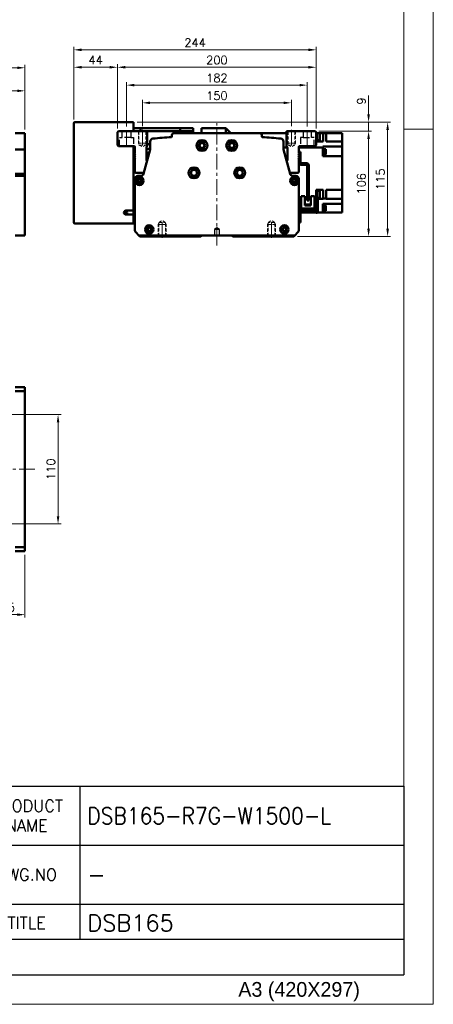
# Model space of a CAD drawing. Header units: millimetres. Extents: x 46891 to 51038, y 6223 to 10291.
# Tile 7 of 8: x 50622 to 51038, y 8529 to 9520. Entities that reach past the tile are written whole.
import ezdxf

# ---------------------------------------------------------------- set-up
doc = ezdxf.new("R2010")
doc.units = ezdxf.units.MM
doc.header["$LTSCALE"] = 0.5
for name, pattern in [('CENTER', [50.8, 31.75, -6.35, 6.35, -6.35]), ('HIDDEN', [9.525, 6.35, -3.175]), ('HIDDENX2', [19.05, 12.7, -6.35])]:
    doc.linetypes.add(name, pattern=pattern)
doc.layers.get('0').update_dxf_attribs({"lineweight": 20})
doc.layers.add('1', color=1, linetype='CENTER', lineweight=13)
doc.layers.add('외형선(ISO)', color=7, linetype='Continuous', lineweight=50)
doc.layers.add('2', color=2, linetype='HIDDENX2')
doc.layers.add('3', color=3, linetype='Continuous')
doc.styles.add('ACISOGDT', font='amgdt.shx')
doc.styles.add('DSR TEXT', font='romans.shx', dxfattribs={"bigfont": 'whgtxt.shx'})
doc.styles.get("Standard").update_dxf_attribs({"font": 'romans.shx', "bigfont": 'whgtxt.shx'})
doc.dimstyles.new('DSR', dxfattribs={"dimscale": 2, "dimtxt": 3, "dimasz": 3, "dimexe": 0.5, "dimexo": 0.5, "dimgap": 0.5, "dimtad": 1, "dimdsep": 46, "dimtxsty": 'Standard', "dimcen": 2.5, "dimclrd": 4, "dimclre": 4, "dimclrt": 2, "dimadec": 0, "dimazin": 2, "dimtfac": 1, "dimtmove": 0, "dimatfit": 3, "dimfxl": 0, "dimlwd": -1, "dimlwe": -1, "dimarcsym": 0})

# ---------------------------------------------------------------- blocks, each defined once
blk = doc.blocks.new('A$C13F00394')
at = {"layer": '3'}
for p, q in [((0, 32), (202.32, 32)), ((147.32, 32), (147.32, 6)), ((202.32, 32), (202.32, 0)), ((97.32, 22), (202.32, 22)), ((129.32, 12), (202.32, 12)), ((202.32, 6), (129.32, 6)), ((0, 0), (202.32, 0))]:
    blk.add_line(p, q, dxfattribs=at)
at = {"color": 7, "char_height": 2, "attachment_point": 5, "style": 'DSR TEXT'}
for s, insert in [('PRODUCT\\PNAME', (138.32, 27)), ('DWG.NO', (138.32, 17)), ('TITLE', (138.32, 8.83))]:
    blk.add_mtext(s, dxfattribs=dict(at, insert=insert))
blk = doc.blocks.new('A$C1C1952E1')
at = {"color": 1}
blk.add_lwpolyline([(0, 0), (420, 0), (420, 297), (0, 297)], close=True, dxfattribs=at)
at = {"color": 3}
blk.add_lwpolyline([(5, 5), (415, 5), (415, 292), (5, 292)], close=True, dxfattribs=at)
at = {"color": 7, "style": 'ACISOGDT'}
blk.add_text('A3 (420X297)', height=2.5, dxfattribs=at).set_placement((386.91, 1.28))
blk = doc.blocks.new('*D79')
at = {"color": 1, "linetype": 'ByBlock'}
for p, q in [((50462.09, 9421.41), (50462.09, 9451.32)), ((50469.89, 9448.32), (50619.29, 9448.32)), ((50627.09, 9409.41), (50627.09, 9451.32))]:
    blk.add_line(p, q, dxfattribs=at)
at = {"color": 1}
for points in [[(50469.89, 9449.62), (50469.89, 9447.02), (50462.09, 9448.32)], [(50619.29, 9449.62), (50619.29, 9447.02), (50627.09, 9448.32)]]:
    blk.add_solid(points, dxfattribs=at)
at = {"layer": 'Defpoints', "color": 0}
for p in [(50627.09, 9448.32), (50462.09, 9417.81), (50627.09, 9405.81)]:
    blk.add_point(p, dxfattribs=at)
at = {"color": 3, "insert": (50544.59, 9455.52), "char_height": 8.4, "attachment_point": 5, "style": 'DSR TEXT'}
blk.add_mtext('165', dxfattribs=at)
blk = doc.blocks.new('*D80')
at = {"color": 1, "linetype": 'ByBlock'}
for p, q in [((48757.09, 9409.41), (48757.09, 9474.57)), ((50627.09, 9409.41), (50627.09, 9474.57)), ((50619.29, 9471.57), (48764.89, 9471.57))]:
    blk.add_line(p, q, dxfattribs=at)
at = {"color": 1}
for points in [[(48764.89, 9472.87), (48764.89, 9470.27), (48757.09, 9471.57)], [(50619.29, 9472.87), (50619.29, 9470.27), (50627.09, 9471.57)]]:
    blk.add_solid(points, dxfattribs=at)
at = {"layer": 'Defpoints', "color": 0}
for p in [(48757.09, 9471.57), (48757.09, 9405.81), (50627.09, 9405.81)]:
    blk.add_point(p, dxfattribs=at)
at = {"color": 3, "insert": (49692.09, 9478.77), "char_height": 8.4, "attachment_point": 5, "style": 'DSR TEXT'}
blk.add_mtext('1870', dxfattribs=at)
blk = doc.blocks.new('A$C1E181772')
at = {"layer": '외형선(ISO)'}
for p, q in [((17.4, 71), (17.4, 59.6)), ((19, 71), (17.4, 71)), ((11.1, 59.6), (16.9, 59.6)), ((17.4, 59.6), (18.94, 59.6)), ((9, 22), (9, 57.5)), ((10.6, 57.5), (10.6, 22)), ((16.9, 58), (11.1, 58)), ((1.6, 25), (0, 25)), ((0, 22), (0, 25)), ((0, 22), (0, 12)), ((1.6, 25), (1.6, 22)), ((1.6, 12.1), (1.6, 22)), ((3.3, 26.5), (3.3, 14.1)), ((7, 26.5), (3.3, 26.5)), ((7, 17.1), (7, 26.5)), ((10.6, 22), (9, 22)), ((16.7, 26.5), (13, 26.5)), ((13, 26.5), (13, 17.1)), ((16.7, 14.1), (16.7, 26.5)), ((2, 10), (16.9, 10)), ((17, 11.6), (2.1, 11.6)), ((3.3, 11.6), (3.3, 14.1)), ((5.3, 14.1), (3.3, 14.1)), ((14.7, 14.1), (5.3, 14.1)), ((7, 18.1), (13, 18.1)), ((13, 17.8), (7, 17.8)), ((7, 17.1), (13, 17.1)), ((16.7, 14.1), (14.7, 14.1)), ((16.7, 14.1), (16.7, 11.6)), ((17.4, 9.5), (17.4, 3)), ((17.4, 0), (17.4, 3)), ((17.4, 0), (19, 0))]:
    blk.add_line(p, q, dxfattribs=at)
for centre, radius, start, end in [((11.1, 57.5), 2.1, 90, 180), ((16.9, 60.1), 0.5, 270, 0), ((16.9, 60.1), 2.1, 270, 346.22585), ((11.1, 57.5), 0.5, 90, 180), ((2, 12), 2, 179.99989, 269.99989), ((2.1, 12.1), 0.5, 179.99989, 269.99989), ((16.9, 9.5), 0.5, 359.99989, 89.99989), ((17, 9.6), 2, 0.24541, 89.99989)]:
    blk.add_arc(centre, radius, start, end, dxfattribs=at)
blk = doc.blocks.new('*D83')
at = {"color": 1, "linetype": 'ByBlock'}
for p, q in [((50745.24, 9412.85), (50745.24, 9439.25)), ((50887.44, 9436.25), (50753.04, 9436.25)), ((50895.24, 9412.85), (50895.24, 9439.25))]:
    blk.add_line(p, q, dxfattribs=at)
at = {"color": 1}
for points in [[(50753.04, 9437.55), (50753.04, 9434.95), (50745.24, 9436.25)], [(50887.44, 9437.55), (50887.44, 9434.95), (50895.24, 9436.25)]]:
    blk.add_solid(points, dxfattribs=at)
at = {"layer": 'Defpoints', "color": 0}
for p in [(50745.24, 9436.25), (50745.24, 9409.25), (50895.24, 9409.25)]:
    blk.add_point(p, dxfattribs=at)
at = {"color": 3, "insert": (50820.24, 9443.45), "char_height": 8.4, "attachment_point": 5, "style": 'DSR TEXT'}
blk.add_mtext('150', dxfattribs=at)
blk = doc.blocks.new('*D84')
at = {"color": 1, "linetype": 'ByBlock'}
for p, q in [((50729.24, 9412.41), (50729.24, 9457.07)), ((50903.44, 9454.07), (50737.04, 9454.07)), ((50911.24, 9412.41), (50911.24, 9457.07))]:
    blk.add_line(p, q, dxfattribs=at)
at = {"color": 1}
for points in [[(50737.04, 9455.37), (50737.04, 9452.77), (50729.24, 9454.07)], [(50903.44, 9455.37), (50903.44, 9452.77), (50911.24, 9454.07)]]:
    blk.add_solid(points, dxfattribs=at)
at = {"layer": 'Defpoints', "color": 0}
for p in [(50729.24, 9454.07), (50729.24, 9408.81), (50911.24, 9408.81)]:
    blk.add_point(p, dxfattribs=at)
at = {"color": 3, "insert": (50820.24, 9461.27), "char_height": 8.4, "attachment_point": 5, "style": 'DSR TEXT'}
blk.add_mtext('182', dxfattribs=at)
blk = doc.blocks.new('*D85')
at = {"color": 1, "linetype": 'ByBlock'}
for p, q in [((50720.24, 9410.41), (50720.24, 9475.08)), ((50920.24, 9410.41), (50920.24, 9475.08)), ((50912.44, 9472.08), (50728.04, 9472.08))]:
    blk.add_line(p, q, dxfattribs=at)
at = {"color": 1}
for points in [[(50728.04, 9473.38), (50728.04, 9470.78), (50720.24, 9472.08)], [(50912.44, 9473.38), (50912.44, 9470.78), (50920.24, 9472.08)]]:
    blk.add_solid(points, dxfattribs=at)
at = {"layer": 'Defpoints', "color": 0}
for p in [(50720.24, 9472.08), (50720.24, 9406.81), (50920.24, 9406.81)]:
    blk.add_point(p, dxfattribs=at)
at = {"color": 3, "insert": (50820.24, 9479.28), "char_height": 8.4, "attachment_point": 5, "style": 'DSR TEXT'}
blk.add_mtext('200', dxfattribs=at)
blk = doc.blocks.new('*D86')
at = {"color": 1, "linetype": 'ByBlock'}
for p, q in [((50676.24, 9419.41), (50676.24, 9475.08)), ((50720.24, 9410.41), (50720.24, 9475.08)), ((50712.44, 9472.08), (50684.04, 9472.08))]:
    blk.add_line(p, q, dxfattribs=at)
at = {"color": 1}
for points in [[(50684.04, 9473.38), (50684.04, 9470.78), (50676.24, 9472.08)], [(50712.44, 9473.38), (50712.44, 9470.78), (50720.24, 9472.08)]]:
    blk.add_solid(points, dxfattribs=at)
at = {"layer": 'Defpoints', "color": 0}
for p in [(50676.24, 9472.08), (50676.24, 9415.81), (50720.24, 9406.81)]:
    blk.add_point(p, dxfattribs=at)
at = {"color": 3, "insert": (50698.24, 9479.28), "char_height": 8.4, "attachment_point": 5, "style": 'DSR TEXT'}
blk.add_mtext('44', dxfattribs=at)
blk = doc.blocks.new('*D87')
at = {"color": 1, "linetype": 'ByBlock'}
for p, q in [((50676.24, 9419.41), (50676.24, 9492.61)), ((50684.04, 9489.61), (50912.44, 9489.61)), ((50920.24, 9410.41), (50920.24, 9492.61))]:
    blk.add_line(p, q, dxfattribs=at)
at = {"color": 1}
for points in [[(50684.04, 9490.91), (50684.04, 9488.31), (50676.24, 9489.61)], [(50912.44, 9490.91), (50912.44, 9488.31), (50920.24, 9489.61)]]:
    blk.add_solid(points, dxfattribs=at)
at = {"layer": 'Defpoints', "color": 0}
for p in [(50920.24, 9489.61), (50676.24, 9415.81), (50920.24, 9406.81)]:
    blk.add_point(p, dxfattribs=at)
at = {"color": 3, "insert": (50798.24, 9496.81), "char_height": 8.4, "attachment_point": 5, "style": 'DSR TEXT'}
blk.add_mtext('244', dxfattribs=at)
blk = doc.blocks.new('*D88')
at = {"color": 1, "linetype": 'ByBlock'}
for p, q in [((50922.84, 9407.81), (50975.91, 9407.81)), ((50972.91, 9400.01), (50972.91, 9309.61)), ((50901.34, 9301.81), (50975.91, 9301.81))]:
    blk.add_line(p, q, dxfattribs=at)
at = {"color": 1}
for points in [[(50971.61, 9400.01), (50974.21, 9400.01), (50972.91, 9407.81)], [(50971.61, 9309.61), (50974.21, 9309.61), (50972.91, 9301.81)]]:
    blk.add_solid(points, dxfattribs=at)
at = {"layer": 'Defpoints', "color": 0}
for p in [(50919.24, 9407.81), (50897.74, 9301.81), (50972.91, 9301.81)]:
    blk.add_point(p, dxfattribs=at)
at = {"color": 3, "insert": (50965.71, 9354.81), "char_height": 8.4, "attachment_point": 5, "rotation": 90, "style": 'DSR TEXT'}
blk.add_mtext('106', dxfattribs=at)
blk = doc.blocks.new('*D89')
at = {"color": 1, "linetype": 'ByBlock'}
for p, q in [((50972.91, 9424.61), (50972.91, 9443.61)), ((50739.84, 9416.81), (50975.91, 9416.81)), ((50972.91, 9407.81), (50972.91, 9416.81)), ((50922.84, 9407.81), (50975.91, 9407.81)), ((50972.91, 9400.01), (50972.91, 9392.21))]:
    blk.add_line(p, q, dxfattribs=at)
at = {"color": 1}
for points in [[(50971.61, 9424.61), (50974.21, 9424.61), (50972.91, 9416.81)], [(50971.61, 9400.01), (50974.21, 9400.01), (50972.91, 9407.81)]]:
    blk.add_solid(points, dxfattribs=at)
at = {"layer": 'Defpoints', "color": 0}
for p in [(50736.24, 9416.81), (50972.91, 9416.81), (50919.24, 9407.81)]:
    blk.add_point(p, dxfattribs=at)
at = {"color": 3, "insert": (50965.71, 9438.01), "char_height": 8.4, "attachment_point": 5, "rotation": 90, "style": 'DSR TEXT'}
blk.add_mtext('9', dxfattribs=at)
blk = doc.blocks.new('*D90')
at = {"color": 1, "linetype": 'ByBlock'}
for p, q in [((50739.84, 9416.81), (50995.1, 9416.81)), ((50992.1, 9409.01), (50992.1, 9309.61)), ((50901.34, 9301.81), (50995.1, 9301.81))]:
    blk.add_line(p, q, dxfattribs=at)
at = {"color": 1}
for points in [[(50990.8, 9409.01), (50993.4, 9409.01), (50992.1, 9416.81)], [(50990.8, 9309.61), (50993.4, 9309.61), (50992.1, 9301.81)]]:
    blk.add_solid(points, dxfattribs=at)
at = {"layer": 'Defpoints', "color": 0}
for p in [(50736.24, 9416.81), (50897.74, 9301.81), (50992.1, 9301.81)]:
    blk.add_point(p, dxfattribs=at)
at = {"color": 3, "insert": (50984.9, 9359.31), "char_height": 8.4, "attachment_point": 5, "rotation": 90, "style": 'DSR TEXT'}
blk.add_mtext('115', dxfattribs=at)
blk = doc.blocks.new('*D93')
at = {"color": 1, "linetype": 'ByBlock'}
for p, q in [((50592.09, 9002.81), (50592.09, 8918.15)), ((50627.09, 8981.36), (50627.09, 8918.15)), ((50599.89, 8921.15), (50619.29, 8921.15))]:
    blk.add_line(p, q, dxfattribs=at)
at = {"color": 1}
for points in [[(50599.89, 8922.45), (50599.89, 8919.85), (50592.09, 8921.15)], [(50619.29, 8922.45), (50619.29, 8919.85), (50627.09, 8921.15)]]:
    blk.add_solid(points, dxfattribs=at)
at = {"layer": 'Defpoints', "color": 0}
for p in [(50592.09, 9006.41), (50627.09, 8984.96), (50627.09, 8921.15)]:
    blk.add_point(p, dxfattribs=at)
at = {"color": 3, "insert": (50609.59, 8928.35), "char_height": 8.4, "attachment_point": 5, "style": 'DSR TEXT'}
blk.add_mtext('35', dxfattribs=at)
blk = doc.blocks.new('*D96')
at = {"color": 1, "linetype": 'ByBlock'}
for p, q in [((50601.74, 9122.46), (50663.37, 9122.46)), ((50660.37, 9020.26), (50660.37, 9114.66)), ((50601.74, 9012.46), (50663.37, 9012.46))]:
    blk.add_line(p, q, dxfattribs=at)
at = {"color": 1}
for points in [[(50659.07, 9114.66), (50661.67, 9114.66), (50660.37, 9122.46)], [(50659.07, 9020.26), (50661.67, 9020.26), (50660.37, 9012.46)]]:
    blk.add_solid(points, dxfattribs=at)
at = {"layer": 'Defpoints', "color": 0}
for p in [(50598.14, 9122.46), (50660.37, 9122.46), (50598.14, 9012.46)]:
    blk.add_point(p, dxfattribs=at)
at = {"color": 3, "insert": (50653.17, 9067.46), "char_height": 8.4, "attachment_point": 5, "rotation": 90, "style": 'DSR TEXT'}
blk.add_mtext('110', dxfattribs=at)

msp = doc.modelspace()

# ---------------------------------------------------------------- linework, layer by layer
at = {"color": 2, "linetype": 'HIDDEN'}
for p, q in [((50741.23598, 9407.81317), (50741.23598, 9395.81317)), ((50741.83598, 9407.21317), (50741.23598, 9407.81317)), ((50741.83598, 9407.21317), (50748.63598, 9407.21317)), ((50741.83598, 9407.21317), (50741.83598, 9393.81317)), ((50748.63598, 9407.21317), (50749.23598, 9407.81317)), ((50748.63598, 9407.21317), (50748.63598, 9393.81317)), ((50749.23598, 9407.81317), (50749.23598, 9395.81317)), ((50891.23598, 9407.81317), (50891.23598, 9395.81317)), ((50891.83598, 9407.21317), (50891.23598, 9407.81317)), ((50891.83598, 9407.21317), (50898.63598, 9407.21317)), ((50891.83598, 9407.21317), (50891.83598, 9393.81317)), ((50898.63598, 9407.21317), (50899.23598, 9407.81317)), ((50898.63598, 9407.21317), (50898.63598, 9393.81317)), ((50899.23598, 9407.81317), (50899.23598, 9395.81317)), ((50741.23598, 9395.81317), (50749.23598, 9395.81317)), ((50741.23598, 9395.81317), (50741.83598, 9394.77393)), ((50749.23598, 9395.81317), (50748.63598, 9394.77393)), ((50891.23598, 9395.81317), (50899.23598, 9395.81317)), ((50891.23598, 9395.81317), (50891.83598, 9394.77393)), ((50899.23598, 9395.81317), (50898.63598, 9394.77393)), ((50741.83598, 9393.81317), (50748.63598, 9393.81317)), ((50741.83598, 9393.81317), (50745.23598, 9391.85017)), ((50748.63598, 9393.81317), (50745.23598, 9391.85017)), ((50891.83598, 9393.81317), (50898.63598, 9393.81317)), ((50891.83598, 9393.81317), (50895.23598, 9391.85017)), ((50898.63598, 9393.81317), (50895.23598, 9391.85017)), ((50761.83598, 9315.81317), (50765.23598, 9317.77616)), ((50761.83598, 9315.81317), (50768.63598, 9315.81317)), ((50761.83598, 9302.41317), (50761.83598, 9315.81317)), ((50768.63598, 9315.81317), (50765.23598, 9317.77616)), ((50768.63598, 9302.41317), (50768.63598, 9315.81317)), ((50871.83598, 9315.81317), (50875.23598, 9317.77616)), ((50878.63598, 9315.81317), (50871.83598, 9315.81317)), ((50871.83598, 9302.41317), (50871.83598, 9315.81317)), ((50878.63598, 9315.81317), (50875.23598, 9317.77616)), ((50878.63598, 9302.41317), (50878.63598, 9315.81317)), ((50761.23598, 9313.81317), (50761.83598, 9314.8524)), ((50761.23598, 9313.81317), (50769.23598, 9313.81317)), ((50761.23598, 9301.81317), (50761.23598, 9313.81317)), ((50769.23598, 9313.81317), (50768.63598, 9314.8524)), ((50769.23598, 9301.81317), (50769.23598, 9313.81317)), ((50871.23598, 9313.81317), (50871.83598, 9314.8524)), ((50879.23598, 9313.81317), (50871.23598, 9313.81317)), ((50871.23598, 9301.81317), (50871.23598, 9313.81317)), ((50879.23598, 9313.81317), (50878.63598, 9314.8524)), ((50879.23598, 9301.81317), (50879.23598, 9313.81317)), ((50761.83598, 9302.41317), (50761.23598, 9301.81317)), ((50761.83598, 9302.41317), (50768.63598, 9302.41317)), ((50768.63598, 9302.41317), (50769.23598, 9301.81317)), ((50871.83598, 9302.41317), (50871.23598, 9301.81317)), ((50878.63598, 9302.41317), (50871.83598, 9302.41317)), ((50878.63598, 9302.41317), (50879.23598, 9301.81317))]:
    msp.add_line(p, q, dxfattribs=at)
at = {"color": 1, "linetype": 'CENTER'}
for p, q in [((50745.23598, 9409.24871), (50745.23598, 9390.68401)), ((50895.23598, 9409.24871), (50895.23598, 9390.68401)), ((50765.23598, 9300.37762), (50765.23598, 9318.94232)), ((50875.23598, 9300.37762), (50875.23598, 9318.94232))]:
    msp.add_line(p, q, dxfattribs=at)
at = {"color": 1}
msp.add_line((51038.06932, 9409.88267), (51008.40982, 9409.88267), dxfattribs=at)
at = {"layer": '1'}
for p, q in [((50820.23598, 9292.81317), (50820.23598, 9415.81317)), ((50729.23598, 9391.81317), (50729.23598, 9408.81317)), ((50911.23598, 9391.81317), (50911.23598, 9408.81317)), ((50637.08964, 9067.45785), (48747.08964, 9067.45785))]:
    msp.add_line(p, q, dxfattribs=at)
at = {"layer": '2'}
for p, q in [((50724.98598, 9401.31317), (50724.98598, 9407.81317)), ((50733.48598, 9407.81317), (50733.48598, 9401.31317)), ((50906.98598, 9407.81317), (50906.98598, 9401.31317)), ((50915.48598, 9401.31317), (50915.48598, 9407.81317)), ((50722.23598, 9401.31317), (50724.98598, 9401.31317)), ((50722.23598, 9392.81317), (50722.23598, 9401.31317)), ((50733.48598, 9401.31317), (50724.98598, 9401.31317)), ((50733.48598, 9401.31317), (50736.23598, 9401.31317)), ((50736.23598, 9401.31317), (50736.23598, 9392.81317)), ((50906.98598, 9401.31317), (50904.23598, 9401.31317)), ((50904.23598, 9401.31317), (50904.23598, 9392.81317)), ((50906.98598, 9401.31317), (50915.48598, 9401.31317)), ((50918.23598, 9401.31317), (50915.48598, 9401.31317)), ((50918.23598, 9392.81317), (50918.23598, 9401.31317)), ((50820.23598, 9310.31532), (50817.73598, 9308.81317)), ((50817.73598, 9308.81317), (50817.73598, 9302.81316)), ((50822.73598, 9308.81317), (50817.73598, 9308.81317)), ((50822.73598, 9308.81317), (50820.23598, 9310.31532)), ((50822.73598, 9302.81316), (50822.73598, 9308.81317))]:
    msp.add_line(p, q, dxfattribs=at)
at = {"layer": '3'}
for p in [(51008.40982, 8748.47582), (49808.28287, 8558.65502)]:
    msp.add_line(p, (51008.40982, 8558.65502), dxfattribs=at)
at = {"layer": '외형선(ISO)'}
for p, q in [((50676.23598, 9315.81317), (50676.23598, 9415.81317)), ((50677.23598, 9416.81317), (50736.23598, 9416.81317)), ((50736.23598, 9415.81317), (50736.23598, 9416.81317)), ((50736.23598, 9407.81317), (50736.23598, 9415.81317)), ((50617.08964, 9405.81317), (50627.08964, 9405.81317)), ((50627.08964, 9403.81317), (50627.08964, 9405.81317)), ((50720.23598, 9406.81317), (50721.23598, 9407.81317)), ((50720.23598, 9393.81317), (50720.23598, 9406.81317)), ((50721.23598, 9407.81317), (50750.23598, 9407.81317)), ((50736.23598, 9410.81317), (50743.23598, 9410.81317)), ((50743.23598, 9410.81317), (50743.23598, 9407.81317)), ((50783.23598, 9410.81317), (50743.23598, 9410.81317)), ((50743.23598, 9407.86538), (50783.23598, 9407.86538)), ((50750.23598, 9407.81317), (50750.23598, 9393.1377)), ((50777.00857, 9405.81317), (50863.46339, 9405.81317)), ((50783.23598, 9407.86538), (50783.23598, 9410.81317)), ((50783.23598, 9410.81317), (50783.23598, 9407.86538)), ((50783.23598, 9410.81317), (50796.23598, 9410.81317)), ((50783.23598, 9405.81317), (50783.23598, 9407.86538)), ((50783.23598, 9405.81317), (50783.23598, 9407.86538)), ((50783.23598, 9407.86538), (50796.23598, 9407.86538)), ((50796.23598, 9410.81317), (50796.23598, 9407.86538)), ((50796.23598, 9407.86538), (50796.23598, 9405.81317)), ((50804.78598, 9410.81317), (50804.78598, 9405.81317)), ((50804.78598, 9410.81317), (50829.23598, 9410.81317)), ((50829.23598, 9405.81317), (50829.23598, 9410.81317)), ((50834.23598, 9405.81317), (50829.23598, 9410.81317)), ((50890.23598, 9405.81317), (50863.46339, 9405.81317)), ((50890.23598, 9393.1377), (50890.23598, 9407.81317)), ((50890.23598, 9407.81317), (50919.23598, 9407.81317)), ((50919.23598, 9407.81317), (50920.23598, 9406.81317)), ((50920.23598, 9406.81317), (50920.23598, 9393.81317)), ((50920.23598, 9406.03306), (50921.23598, 9406.03306)), ((50921.23598, 9398.43306), (50921.23598, 9406.03306)), ((50922.23598, 9405.81317), (50921.23598, 9405.81317)), ((50921.23598, 9405.73306), (50923.83598, 9405.73306)), ((50922.23598, 9405.81317), (50927.23598, 9405.81317)), ((50922.23598, 9405.81317), (50922.23598, 9405.73306)), ((50923.83598, 9398.73306), (50923.83598, 9405.73306)), ((50927.23598, 9405.81317), (50930.23598, 9405.81317)), ((50927.23598, 9405.81317), (50927.23598, 9397.41317)), ((50946.23598, 9405.81317), (50930.23598, 9405.81317)), ((50930.23598, 9397.41317), (50930.23598, 9405.81317)), ((50946.23598, 9401.41317), (50946.23598, 9405.81317)), ((50627.08964, 9403.81317), (50627.08964, 9402.30045)), ((50627.08964, 9402.30045), (50627.08964, 9401.80147)), ((50627.08964, 9400.26088), (50627.08964, 9401.80147)), ((50627.08964, 9397.27629), (50627.08964, 9400.26088)), ((50627.08964, 9397.27629), (50627.08964, 9389.49884)), ((50750.23598, 9394.66817), (50753.23598, 9394.66817)), ((50753.23598, 9389.49884), (50753.23598, 9397.27629)), ((50775.00857, 9402.30045), (50775.00857, 9403.81317)), ((50865.46339, 9403.81317), (50865.46339, 9402.30045)), ((50887.23598, 9397.27629), (50887.23598, 9389.49884)), ((50920.23598, 9398.43306), (50921.23598, 9398.43306)), ((50922.23598, 9397.3741), (50920.23598, 9397.3741)), ((50921.23598, 9398.73306), (50923.83598, 9398.73306)), ((50922.23598, 9397.41317), (50922.23598, 9398.73306)), ((50922.23598, 9397.41317), (50922.23598, 9397.3741)), ((50922.23598, 9397.41317), (50927.23598, 9397.41317)), ((50930.23598, 9397.41317), (50946.23598, 9397.41317)), ((50946.23598, 9401.41317), (50946.23598, 9397.41317)), ((50946.23598, 9397.25701), (50946.23598, 9397.41317)), ((50946.23598, 9397.25701), (50946.23598, 9392.18028)), ((50617.08964, 9389.13986), (50627.08964, 9389.13986)), ((50627.08964, 9389.49884), (50627.08964, 9389.13986)), ((50627.08964, 9389.13986), (50627.08964, 9364.73623)), ((50721.23598, 9392.81317), (50720.23598, 9393.81317)), ((50736.73598, 9392.81317), (50721.23598, 9392.81317)), ((50736.23598, 9327.81317), (50736.23598, 9392.81317)), ((50737.73598, 9385.31317), (50737.73598, 9391.81317)), ((50738.23598, 9384.81317), (50737.73598, 9385.31317)), ((50737.73598, 9384.31317), (50738.23598, 9384.81317)), ((50737.73598, 9383.31317), (50737.73598, 9384.31317)), ((50746.47562, 9364.73623), (50753.16933, 9389.13986)), ((50749.23598, 9390.1377), (50749.23598, 9378.81317)), ((50753.23598, 9389.81317), (50749.23598, 9389.81317)), ((50749.23598, 9385.81317), (50752.25684, 9385.81317)), ((50887.23598, 9391.47935), (50891.05261, 9391.47935)), ((50887.30263, 9389.13986), (50893.99634, 9364.73623)), ((50891.23598, 9378.81317), (50891.23598, 9390.1377)), ((50902.73598, 9385.31317), (50902.23598, 9384.81317)), ((50902.23598, 9384.81317), (50902.73598, 9384.31317)), ((50902.73598, 9391.81317), (50902.73598, 9385.31317)), ((50902.73598, 9391.47935), (50926.73598, 9391.47935)), ((50902.73598, 9384.31317), (50902.73598, 9383.31317)), ((50919.23598, 9392.81317), (50903.73598, 9392.81317)), ((50920.23598, 9393.81317), (50919.23598, 9392.81317)), ((50926.73598, 9392.18028), (50946.23598, 9392.18028)), ((50926.73598, 9392.18028), (50926.73598, 9392.14583)), ((50926.73598, 9391.47935), (50926.73598, 9392.14583)), ((50926.73598, 9391.47935), (50926.73598, 9382.51317)), ((50927.23598, 9390.01174), (50926.73598, 9390.01174)), ((50927.23598, 9384.01174), (50927.23598, 9390.01174)), ((50927.93598, 9389.96174), (50927.23598, 9389.96174)), ((50927.93598, 9384.06174), (50927.93598, 9389.96174)), ((50929.93598, 9389.76174), (50927.93598, 9389.76174)), ((50929.93598, 9384.26174), (50927.93598, 9384.26174)), ((50929.93598, 9384.26174), (50929.93598, 9389.76174)), ((50946.23598, 9387.01317), (50946.23598, 9392.18028)), ((50946.23598, 9387.01317), (50946.23598, 9382.51317)), ((50738.23598, 9382.81317), (50737.73598, 9383.31317)), ((50737.73598, 9382.31317), (50738.23598, 9382.81317)), ((50737.73598, 9381.31317), (50737.73598, 9382.31317)), ((50738.23598, 9380.81317), (50737.73598, 9381.31317)), ((50737.73598, 9380.31317), (50738.23598, 9380.81317)), ((50737.73598, 9366.81317), (50737.73598, 9380.31317)), ((50902.73598, 9383.31317), (50902.23598, 9382.81317)), ((50902.23598, 9382.81317), (50902.73598, 9382.31317)), ((50902.73598, 9381.31317), (50902.23598, 9380.81317)), ((50902.23598, 9380.81317), (50902.73598, 9380.31317)), ((50902.73598, 9382.31317), (50902.73598, 9381.31317)), ((50902.73598, 9380.31317), (50902.73598, 9366.81317)), ((50927.23598, 9384.01174), (50926.73598, 9384.01174)), ((50926.73598, 9382.51317), (50946.23598, 9382.51317)), ((50927.93598, 9384.06174), (50927.23598, 9384.06174)), ((50946.23598, 9348.61317), (50946.23598, 9382.51317)), ((50617.08964, 9364.73623), (50627.08964, 9364.73623)), ((50627.08964, 9364.73623), (50627.08964, 9362.81317)), ((50745.23598, 9365.81317), (50738.73598, 9365.81317)), ((50901.73598, 9365.81317), (50895.23598, 9365.81317)), ((50617.08964, 9362.81317), (50627.08964, 9362.81317)), ((50627.08964, 9359.81317), (50627.08964, 9362.81317)), ((50627.08964, 9359.81317), (50627.08964, 9308.05581)), ((50737.73598, 9308.05581), (50737.73598, 9359.81317)), ((50740.73598, 9362.81317), (50743.67558, 9362.81317)), ((50896.79638, 9362.81317), (50899.73598, 9362.81317)), ((50902.73598, 9359.81317), (50902.73598, 9308.05581)), ((50922.23598, 9348.61459), (50920.23598, 9348.61459)), ((50920.23598, 9345.37647), (50920.23598, 9348.61459)), ((50920.23598, 9347.90255), (50921.23598, 9347.90255)), ((50920.23598, 9345.37647), (50920.23598, 9342.82862)), ((50921.23598, 9340.81336), (50921.23598, 9347.90255)), ((50921.23598, 9347.60255), (50923.83598, 9347.60255)), ((50922.23598, 9348.61459), (50922.23598, 9348.61317)), ((50922.23598, 9348.61317), (50927.23598, 9348.61317)), ((50922.23598, 9347.60255), (50922.23598, 9348.61317)), ((50923.83598, 9340.60255), (50923.83598, 9347.60255)), ((50927.23598, 9348.61317), (50927.23598, 9340.14698)), ((50946.23598, 9348.61317), (50930.23598, 9348.61317)), ((50930.23598, 9348.61317), (50930.23598, 9340.14698)), ((50946.23598, 9348.61317), (50946.23598, 9344.61317)), ((50902.73598, 9340.14698), (50905.036, 9340.14698)), ((50908.736, 9340.14698), (50911.13598, 9340.14698)), ((50912.73598, 9340.14698), (50914.736, 9340.14698)), ((50918.436, 9340.14698), (50920.13598, 9340.14698)), ((50920.23598, 9340.81336), (50920.23598, 9342.82862)), ((50921.73598, 9340.60255), (50923.83598, 9340.60255)), ((50921.73598, 9339.48853), (50922.23598, 9339.48853)), ((50922.23598, 9340.60255), (50922.23598, 9339.49122)), ((50922.23598, 9339.49122), (50922.23598, 9339.48853)), ((50922.23598, 9339.49122), (50927.23598, 9339.49122)), ((50927.23598, 9340.14698), (50930.23598, 9340.14698)), ((50927.23598, 9340.14698), (50927.23598, 9339.49122)), ((50930.23598, 9339.49122), (50930.23598, 9340.14698)), ((50930.23598, 9339.49122), (50946.23598, 9339.49122)), ((50946.23598, 9339.49122), (50946.23598, 9344.61317)), ((50946.23598, 9339.4805), (50946.23598, 9339.49122)), ((50946.23598, 9339.4805), (50946.23598, 9334.71317)), ((50736.23598, 9327.81317), (50728.73598, 9327.81317)), ((50736.23598, 9329.81317), (50737.73598, 9329.81317)), ((50736.23598, 9329.22082), (50737.73598, 9329.22082)), ((50736.23598, 9323.81317), (50736.23598, 9327.81317)), ((50902.73598, 9325.81317), (50926.73598, 9325.81317)), ((50920.23598, 9325.81317), (50920.23598, 9325.59327)), ((50920.23598, 9325.59327), (50921.23598, 9325.59327)), ((50921.23598, 9325.59327), (50921.23598, 9325.81317)), ((50926.73598, 9334.71317), (50946.23598, 9334.71317)), ((50926.73598, 9334.71317), (50926.73598, 9334.36932)), ((50926.73598, 9325.81317), (50926.73598, 9334.36932)), ((50927.23598, 9333.25223), (50926.73598, 9333.25223)), ((50927.23598, 9327.25223), (50926.73598, 9327.25223)), ((50926.73598, 9325.81317), (50946.23598, 9325.81317)), ((50927.23598, 9327.25223), (50927.23598, 9333.25223)), ((50927.93598, 9333.20223), (50927.23598, 9333.20223)), ((50927.93598, 9327.30223), (50927.23598, 9327.30223)), ((50927.93598, 9327.30223), (50927.93598, 9333.20223)), ((50929.93598, 9333.00223), (50927.93598, 9333.00223)), ((50929.93598, 9327.50223), (50927.93598, 9327.50223)), ((50929.93598, 9327.50223), (50929.93598, 9333.00223)), ((50946.23598, 9334.71317), (50946.23598, 9330.21317)), ((50946.23598, 9325.81317), (50946.23598, 9330.21317)), ((50728.73598, 9323.81317), (50736.23598, 9323.81317)), ((50736.23598, 9315.81317), (50736.23598, 9323.81317)), ((50736.23598, 9320.81317), (50737.73598, 9320.81317)), ((50736.23598, 9314.81317), (50736.23598, 9315.81317)), ((50627.08964, 9305.93449), (50627.08964, 9308.05581)), ((50627.08964, 9305.93449), (50627.08964, 9302.81316)), ((50736.23598, 9314.81317), (50677.23598, 9314.81317)), ((50741.73598, 9302.81317), (50738.61466, 9305.93449)), ((50901.8573, 9305.93449), (50898.73598, 9302.81316)), ((50617.08964, 9302.81316), (50627.08964, 9302.81316)), ((50742.73598, 9301.81317), (50741.73598, 9302.81317)), ((50898.73598, 9302.81316), (50741.73598, 9302.81317)), ((50804.23598, 9301.81317), (50742.73598, 9301.81317)), ((50805.08953, 9302.66672), (50804.23598, 9301.81317)), ((50836.23598, 9301.81317), (50835.38243, 9302.66672)), ((50897.73598, 9301.81317), (50836.23598, 9301.81317)), ((50898.73598, 9302.81316), (50897.73598, 9301.81317)), ((50617.08964, 9149.95785), (50627.08964, 9149.95785)), ((50627.08964, 9149.95785), (50627.08964, 9149.07917)), ((50627.08964, 9145.95785), (50627.08964, 9149.07917)), ((50627.08964, 9145.95785), (50617.08964, 9145.95785)), ((50627.08964, 8988.95785), (50627.08964, 9145.95785)), ((50617.08964, 8988.95785), (50627.08964, 8988.95785)), ((50627.08964, 8985.83653), (50627.08964, 8988.95785)), ((50617.08964, 8984.95785), (50627.08964, 8984.95785)), ((50627.08964, 8985.83653), (50627.08964, 8984.95785))]:
    msp.add_line(p, q, dxfattribs=at)
for centre, radius in [((50805.23598, 9393.31317), 5.5), ((50805.23598, 9393.31317), 3.3), ((50805.23598, 9393.31317), 2.4585), ((50835.23598, 9393.31317), 5.5), ((50835.23598, 9393.31317), 3.3), ((50835.23598, 9393.31317), 2.4585), ((50797.23598, 9365.81317), 5.5), ((50797.23598, 9365.81317), 3.3), ((50797.23598, 9365.81317), 2.9585), ((50843.23598, 9365.81317), 5.5), ((50843.23598, 9365.81317), 3.3), ((50843.23598, 9365.81317), 2.9585), ((50742.23598, 9357.81317), 4.25), ((50742.23598, 9357.81317), 2.25), ((50898.23598, 9357.81317), 4.25), ((50898.23598, 9357.81317), 2.25), ((50728.73598, 9325.81317), 1.2295), ((50752.23598, 9308.81317), 4.25), ((50752.23598, 9308.81317), 2.25), ((50888.23598, 9308.81317), 4.25), ((50888.23598, 9308.81317), 2.25)]:
    msp.add_circle(centre, radius, dxfattribs=at)
for centre, radius, start, end in [((50677.23598, 9415.81317), 1, 90, 180), ((50777.00857, 9403.81317), 2, 89.99999994, 180), ((50863.46339, 9403.81317), 2, 0, 89.99999994), ((50756.23598, 9397.27629), 3, 95.80911533, 180), ((50806.23598, 8905.81317), 497, 93.6564443, 95.80911533), ((50774.50857, 9402.30045), 0.5, 273.65644439, 0), ((50865.96339, 9402.30045), 0.5, 180, 266.3435556), ((50834.23598, 8905.81317), 497, 84.19088456, 86.34355559), ((50884.23598, 9397.27629), 3, 0, 84.19088457), ((50736.73598, 9391.81317), 1, 0, 90), ((50754.23598, 9390.1377), 5, 143.13010235, 180), ((50752.23598, 9389.49884), 1, 338.96248892, 0), ((50888.23598, 9389.49884), 1, 180, 201.03751097), ((50886.23598, 9390.1377), 5, 0, 36.86989765), ((50903.73598, 9391.81317), 1, 90, 180), ((50750.23598, 9378.81317), 1, 180, 260.24123115), ((50890.23598, 9378.81317), 1, 279.75882445, 0), ((50738.73598, 9366.81317), 1, 180, 270), ((50743.67558, 9365.81317), 3, 269.99999994, 338.96248892), ((50745.23598, 9362.81317), 3, 61.42735458, 90), ((50895.23598, 9362.81317), 3, 90, 118.57262696), ((50896.79638, 9365.81317), 3, 201.03751097, 269.99999994), ((50901.73598, 9366.81317), 1, 270, 0), ((50740.73598, 9359.81317), 3, 89.99999994, 180), ((50742.23598, 9357.81317), 1.5, 41.40962211, 318.59037789), ((50743.73598, 9359.13604), 0.5, 221.40962211, 335.37911493), ((50743.73598, 9356.49029), 0.5, 24.62090608, 138.59037789), ((50742.23598, 9357.81317), 1.621, 328.98236195, 31.01763805), ((50896.73598, 9359.13604), 0.5, 204.62089557, 318.59037789), ((50896.73598, 9356.49029), 0.5, 41.40962211, 155.37910442), ((50898.23598, 9357.81317), 1.5, 221.40962211, 138.59037789), ((50899.73598, 9359.81317), 3, 0, 89.99999994), ((50728.73598, 9325.81317), 2, 90, 270), ((50677.23598, 9315.81317), 1, 180, 270), ((50740.73598, 9308.05581), 3, 180, 224.99999995), ((50752.23598, 9308.81317), 1.6, 134.4153086, 45.5846914), ((50750.76629, 9310.31317), 0.5, 314.4153086, 55.46539163), ((50753.70567, 9310.31317), 0.5, 124.5346146, 225.5846914), ((50888.23598, 9308.81317), 1.6, 134.4153086, 45.5846914), ((50886.76629, 9310.31317), 0.5, 314.4153086, 55.4653777), ((50889.70567, 9310.31317), 0.5, 124.53462853, 225.5846914), ((50899.73598, 9308.05581), 3, 314.99999994, 0), ((50805.44309, 9302.31317), 0.5, 90, 135), ((50835.02887, 9302.31317), 0.5, 45, 90)]:
    msp.add_arc(centre, radius, start, end, dxfattribs=at)

# ---------------------------------------------------------------- block references
at = {"xscale": 5.931900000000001, "yscale": 5.931900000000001, "zscale": 5.931900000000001}
for name, p in [('A$C1C1952E1', (48546.67132, 8528.99552)), ('A$C13F00394', (49808.28288, 8558.65502))]:
    msp.add_blockref(name, p, dxfattribs=at)
at = {"xscale": -1}
msp.add_blockref('A$C1E181772', (50921.73601, 9315.81333), dxfattribs=at)

# ---------------------------------------------------------------- texts
at = {"color": 2, "style": 'DSR TEXT', "width": 0.9}
msp.add_text('DSB165-R7G-W1500-L', height=16.60932, dxfattribs=at).set_placement((50689.92945, 8710.40283))
at = {"color": 2, "style": 'DSR TEXT'}
for s, p in [('-', (50689.92945, 8651.08383)), ('DSB165', (50689.92945, 8602.59245))]:
    msp.add_text(s, height=16.60932, dxfattribs=at).set_placement(p)

# ---------------------------------------------------------------- dimensions: what is measured, and where the dimension line sits
for base, p1, p2, angle, picture, middle in [((50920.23598, 9489.61196), (50676.23598, 9415.81317), (50920.23598, 9406.81317), 180, '*D87', (50798.23598, 9496.81196)), ((50676.23598, 9472.07507), (50720.23598, 9406.81317), (50676.23598, 9415.81317), 180, '*D86', (50698.23598, 9479.27507)), ((50720.23598, 9472.07507), (50920.23598, 9406.81317), (50720.23598, 9406.81317), 180, '*D85', (50820.23598, 9479.27507)), ((50729.23598, 9454.07148), (50911.23598, 9408.81317), (50729.23598, 9408.81317), 180, '*D84', (50820.23598, 9461.27148)), ((50745.23598, 9436.24613), (50895.23598, 9409.24871), (50745.23598, 9409.24871), 180, '*D83', (50820.23598, 9443.44613)), ((50992.10429, 9301.81317), (50736.23598, 9416.81317), (50897.73598, 9301.81317), 90, '*D90', (50984.90429, 9359.31317)), ((50972.91303, 9301.81317), (50919.23598, 9407.81317), (50897.73598, 9301.81317), 90, '*D88', (50965.71303, 9354.81317)), ((50660.37235, 9122.45785), (50598.13661, 9012.45785), (50598.13661, 9122.45785), 270, '*D96', (50653.17235, 9067.45785))]:
    dim = msp.add_linear_dim(base=base, p1=p1, p2=p2, angle=angle, dimstyle='DSR', override={"dimscale": 3, "dimtxt": 2.8, "dimasz": 2.600136, "dimexe": 1, "dimexo": 1.2, "dimgap": 1, "dimdec": 4, "dimtxsty": 'DSR TEXT', "dimclrd": 1, "dimclre": 1, "dimclrt": 3, "dimtdec": 4, "dimtix": 1})
    dim.commit()
    dim.dimension.update_dxf_attribs({"geometry": picture, "text_midpoint": middle})
for base, p1, p2, picture, middle in [((48757.08964, 9471.57296), (50627.08964, 9405.81317), (48757.08964, 9405.81317), '*D80', (49692.08964, 9478.77296)), ((50627.08964, 9448.31988), (50462.08964, 9417.81317), (50627.08964, 9405.81317), '*D79', (50544.58964, 9455.51988)), ((50627.08964, 8921.14797), (50592.08964, 9006.41088), (50627.08964, 8984.95785), '*D93', (50609.58964, 8928.34797))]:
    dim = msp.add_linear_dim(base=base, p1=p1, p2=p2, dimstyle='DSR', override={"dimscale": 3, "dimtxt": 2.8, "dimasz": 2.600136, "dimexe": 1, "dimexo": 1.2, "dimgap": 1, "dimdec": 4, "dimtxsty": 'DSR TEXT', "dimclrd": 1, "dimclre": 1, "dimclrt": 3, "dimtdec": 4, "dimtix": 1})
    dim.commit()
    dim.dimension.update_dxf_attribs({"geometry": picture, "text_midpoint": middle})
dim = msp.add_linear_dim(base=(50972.91303, 9416.81317), p1=(50919.23598, 9407.81317), p2=(50736.23598, 9416.81317), angle=90, dimstyle='DSR', override={"dimscale": 3, "dimtxt": 2.8, "dimasz": 2.600136, "dimexe": 1, "dimexo": 1.2, "dimgap": 1, "dimdec": 4, "dimtxsty": 'DSR TEXT', "dimclrd": 1, "dimclre": 1, "dimclrt": 3, "dimtdec": 4, "dimtix": 1})
dim.commit()
dim.dimension.update_dxf_attribs({"geometry": '*D89', "text_midpoint": (50972.91303, 9438.01398), "dimtype": 160})

doc.saveas('drawing.dxf')
